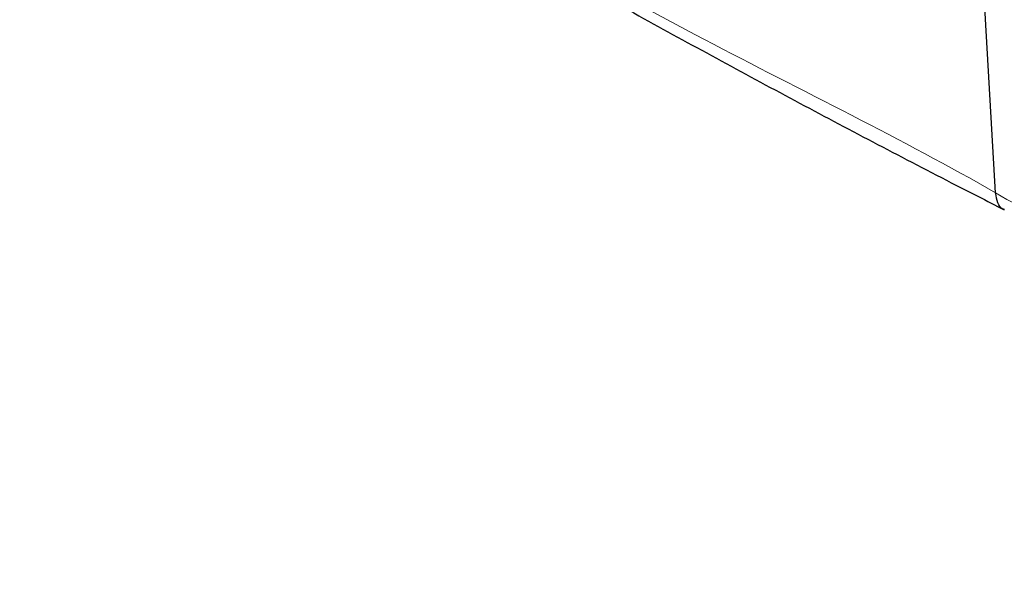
# Paper-space layout 'Blatt4' of a CAD drawing. Header units: millimetres. Extents: x 5 to 418, y 2 to 292.
# Tile 3 of 52: x 77 to 110, y 102 to 121. Entities that reach past the tile are written whole.
import ezdxf

# ---------------------------------------------------------------- set-up
doc = ezdxf.new("R2010")
doc.units = ezdxf.units.MM

psp = doc.layouts.new('Blatt4')

# ---------------------------------------------------------------- linework, layer by layer
at = {"color": 7, "linetype": 'Continuous', "lineweight": 25, "flags": 128}
psp.add_lwpolyline([(109.697, 115.14), (109.359, 120.919), (109.051, 126.716), (108.773, 132.533), (108.524, 138.368), (108.305, 144.222), (108.116, 150.095), (107.956, 155.985), (107.826, 161.894)], dxfattribs=at)
at = {"color": 7, "linetype": 'Continuous', "lineweight": 25}
psp.add_arc((109.704, 115.141), 0.00691, 182.6979, 183.9103, dxfattribs=at)
at = {"color": 7, "linetype": 'Continuous', "lineweight": 18}
for points, knots in [([(73.236, 136.256), (74.272, 135.579), (77.549, 133.438), (83.201, 129.897), (91.078, 125.226), (99.763, 120.215), (106.611, 116.922), (109.697, 115.14), (109.697, 115.14)], [0, 0, 0, 0, 0.090904, 0.287602, 0.484428, 0.746618, 1, 1, 1, 1, 1]), ([(109.697, 115.14), (109.697, 115.14), (111.693, 113.988), (116.182, 111.963), (121.72, 108.787), (126.683, 105.846), (130.115, 103.665), (132.058, 102.369), (132.605, 102.003)], [0, 0, 0, 0, 0.000001, 0.261989, 0.525925, 0.723977, 0.922232, 1, 1, 1, 1])]:
    psp.add_open_spline(points, degree=3, knots=knots, dxfattribs=at)
at = {"color": 7, "linetype": 'Continuous', "lineweight": 25}
for points, knots in [([(73.517, 135.693), (74.947, 134.762), (78.001, 132.773), (82.737, 129.815), (87.706, 126.814), (92.717, 123.893), (97.816, 121.022), (102.984, 118.216), (107.052, 116.075), (109.396, 114.88), (109.984, 114.58)], [0, 0, 0, 0, 0.125337, 0.267448, 0.405124, 0.542904, 0.680747, 0.818531, 0.954495, 1, 1, 1, 1]), ([(109.991, 114.588), (109.972, 114.593), (109.87, 114.618), (109.751, 114.799), (109.715, 115.026), (109.697, 115.14)], [0, 0, 0, 0, 0.104339, 0.552167, 1, 1, 1, 1])]:
    psp.add_open_spline(points, degree=3, knots=knots, dxfattribs=at)

doc.saveas('drawing.dxf')
